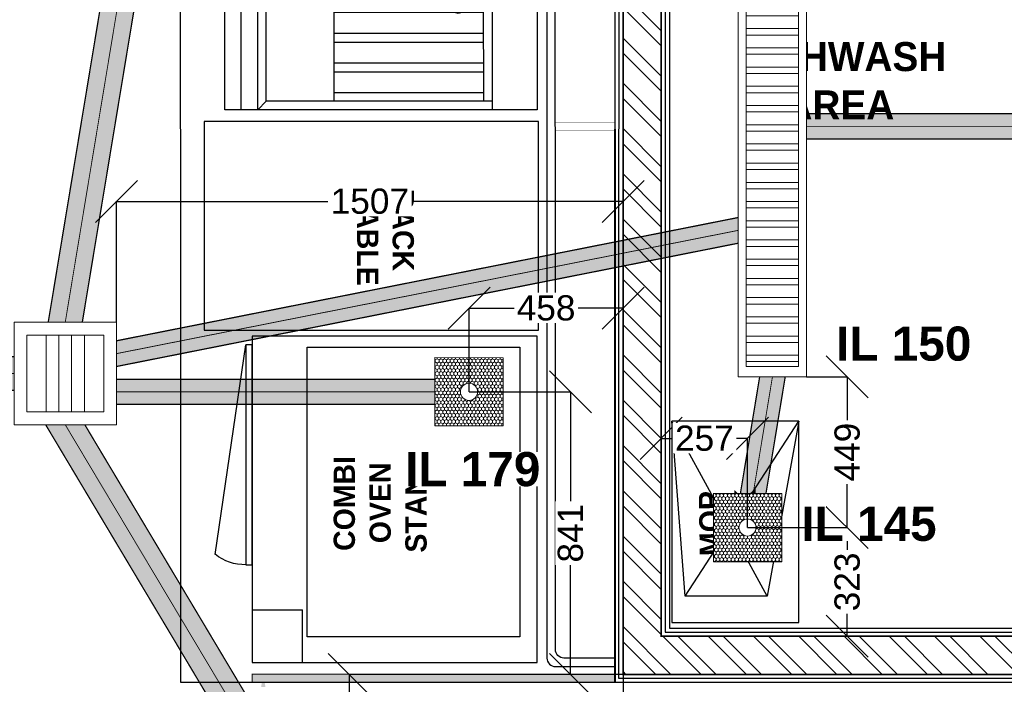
# Model space of a CAD drawing. Header units: millimetres. Extents: x -115221 to 194496, y -122556 to 375476.
# Tile 160 of 169: x 105600 to 108529, y 88967 to 90944. Entities that reach past the tile are written whole.
import ezdxf

# ---------------------------------------------------------------- set-up
doc = ezdxf.new("R2010")
doc.units = ezdxf.units.MM
doc.set_wipeout_variables(frame=1)
doc.header["$PDMODE"] = 3
doc.header["$PDSIZE"] = -100
doc.linetypes.add('CENTER', pattern=[2, 1.25, -0.25, 0.25, -0.25])
for name, color, linetype, lineweight in [('drainage dim', 150, 'Continuous', 0), ('DRAINAGE TEXT', 6, 'Continuous', 0), ('PIPE CENTERLINE', 252, 'Continuous', 0), ('PLU - 100mm CI WASTE PIPE', 5, 'Continuous', 13), ('PLU - 75mm CI WASTE PIPE', 12, 'Continuous', 15), ('PLU-GRATING', 6, 'Continuous', 13), ('SS FRAME ( 560mm X 200mm)', 22, 'Continuous', 0), ('SS GRATING SET', 22, 'Continuous', 0)]:
    doc.layers.add(name, color=color, linetype=linetype, lineweight=lineweight)
doc.layers.add('FUR R0', color=8, linetype='Continuous')
doc.layers.add('WWDS FURNITURE LAYOUT', color=8, linetype='Continuous')
doc.styles.add('har', font='GOTHICB.TTF')
doc.styles.get("Standard").update_dxf_attribs({"font": 'arial.ttf'})
doc.dimstyles.new('PLU DIM', dxfattribs={"dimtxt": 75, "dimasz": 125, "dimexe": 0.1, "dimexo": 0.1, "dimgap": 0.09, "dimtad": 0, "dimtoh": 1, "dimdec": 0, "dimzin": 0, "dimdsep": 46, "dimtxsty": 'Standard', "dimblk": 'OBLIQUE', "dimcen": 0.09, "dimclrd": 150, "dimclre": 150, "dimclrt": 1, "dimadec": 0, "dimazin": 0, "dimtfac": 1, "dimtdec": 0, "dimtofl": 0, "dimtmove": 1, "dimatfit": 3, "dimldrblk": 'OBLIQUE', "dimfxl": 1, "dimtfill": 1, "dimfrac": 1, "dimtolj": 1, "dimtzin": 0, "dimarcsym": 0})

# ---------------------------------------------------------------- blocks, each defined once
blk = doc.blocks.new('C-032')
at = {"layer": 'FUR R0'}
for p, q in [((0, -6), (40.25, -6)), ((0, -43.625), (0, -6)), ((40.25, -6), (40.25, -43.625)), ((0, -11.40625), (40.25, -11.40625)), ((1.0625, -11.40625), (1.0625, -38.625)), ((19.0625, -11.40625), (19.0625, -38.625)), ((20.125, -11.40625), (20.125, -43.625)), ((21.1875, -11.40625), (21.1875, -38.625)), ((39.1875, -11.40625), (39.1875, -38.625)), ((1.0625, -12.46875), (19.0625, -12.46875)), ((1.1625, -30.46875), (1.1625, -12.46875)), ((3.6625, -30.46875), (3.6625, -12.46875)), ((4.7625, -30.46875), (4.7625, -12.46875)), ((7.2625, -30.46875), (7.2625, -12.46875)), ((8.3625, -30.46875), (8.3625, -12.46875)), ((10.8625, -30.46875), (10.8625, -12.46875)), ((11.9625, -30.46875), (11.9625, -12.46875)), ((14.4625, -30.46875), (14.4625, -12.46875)), ((15.5625, -12.46875), (15.5625, -30.46875)), ((18.0625, -12.46875), (18.0625, -30.46875)), ((21.1875, -12.46875), (39.1875, -12.46875)), ((21.2875, -30.46875), (21.2875, -12.46875)), ((23.7875, -30.46875), (23.7875, -12.46875)), ((24.8875, -30.46875), (24.8875, -12.46875)), ((27.3875, -30.46875), (27.3875, -12.46875)), ((28.4875, -30.46875), (28.4875, -12.46875)), ((30.9875, -30.46875), (30.9875, -12.46875)), ((32.0875, -30.46875), (32.0875, -12.46875)), ((34.5875, -30.46875), (34.5875, -12.46875)), ((35.6875, -12.46875), (35.6875, -30.46875)), ((38.1875, -12.46875), (38.1875, -30.46875)), ((1.0625, -30.46875), (19.0625, -30.46875)), ((21.1875, -30.46875), (39.1875, -30.46875)), ((1.0625, -38.625), (0, -39.625)), ((19.0625, -38.625), (1.0625, -38.625)), ((19.0625, -38.625), (20.125, -39.625)), ((21.1875, -38.625), (20.125, -39.625)), ((39.1875, -38.625), (21.1875, -38.625)), ((39.1875, -38.625), (40.25, -39.625)), ((40.25, -39.625), (0, -39.625)), ((40.25, -41.625), (0, -41.625)), ((40.25, -43.625), (0, -43.625))]:
    blk.add_line(p, q, dxfattribs=at)
for centre, radius in [((7.75, -15.5), 0.75), ((7.75, -15.5), 0.5), ((27.875, -15.5), 0.75), ((27.875, -15.5), 0.5)]:
    blk.add_circle(centre, radius, dxfattribs=at)
blk = doc.blocks.new('combiovnn')
at = {"layer": 'FUR R0'}
for p, q in [((-1737139.27, -984280.9, 0), (-1737142.87, -984256.29, 0)), ((-1737149.5, -984293.6, 0), (-1737149.5, -984287.4, 0)), ((-1737143.61, -984287.4, 0), (-1737149.5, -984287.4, 0))]:
    blk.add_line(p, q, dxfattribs=at)
at = {"layer": 'FUR R0', "elevation": 0}
for points in [[(-1737177.07, -984293.6), (-1737177.07, -984255.27), (-1737143.61, -984255.27), (-1737143.61, -984293.6)], [(-1737143.61, -984282.12), (-1737143.61, -984256.29), (-1737142.87, -984256.29), (-1737142.87, -984282.12)]]:
    blk.add_lwpolyline(points, close=True, dxfattribs=at)
at = {"layer": 'FUR R0'}
blk.add_arc((-1737142.69, -984276.74, 0), 5.38, 268.0351, 309.4508, dxfattribs=at)
blk = doc.blocks.new('EWEDD')
at = {"layer": 'FUR R0'}
blk.add_lwpolyline([(30951.08, -7543.35), (30906.06, -7519.4), (30844.98, -7634.19), (30890, -7658.14)], close=True, dxfattribs=at)
at = {"layer": 'FUR R0', "elevation": 0}
blk.add_lwpolyline([(30872.37, -7601.89), (30883.88, -7580.25), (30918.51, -7598.68), (30907, -7620.31)], close=True, dxfattribs=at)
at = {"layer": 'FUR R0', "xscale": -0.9748464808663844, "yscale": 0.9748464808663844, "zscale": 0.9748464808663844, "rotation": 61.98320180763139}
blk.add_blockref('C-032', (30897.91, -7541.75), dxfattribs=at)
at = {"layer": 'FUR R0', "rotation": 331.9832018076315}
blk.add_blockref('combiovnn', (2026803.94, 45302.84, 0), dxfattribs=at)
blk = doc.blocks.new('affedf')
at = {"layer": 'FUR R0', "const_width": 0.025}
blk.add_lwpolyline([(99837.97, 23144.32), (99837.97, 23143.32), (99830.97, 23143.32, -0.414214), (99829.97, 23144.32), (99829.97, 23269.13, -0.414214), (99830.97, 23270.13), (99837.97, 23270.13), (99837.97, 23269.13), (99831.97, 23269.13, 0.414214), (99830.97, 23268.13), (99830.97, 23145.32, 0.414214), (99831.97, 23144.32)], format="xyb", close=True, dxfattribs=at)
at = {"layer": 'FUR R0'}
blk.add_lwpolyline([(99837.97, 23144.32), (99837.97, 23143.32), (99830.97, 23143.32, -0.414214), (99829.97, 23144.32), (99829.97, 23269.13, -0.414214), (99830.97, 23270.13), (99837.97, 23270.13), (99837.97, 23269.13), (99831.97, 23269.13, 0.414214), (99830.97, 23268.13), (99830.97, 23145.32, 0.414214), (99831.97, 23144.32), (99837.97, 23144.32), (99837.97, 23143.32)], format="xyb", dxfattribs=at)
at = {"layer": 'FUR R0', "const_width": 0.025}
blk.add_lwpolyline([(99830.97, 23206.28), (99837.97, 23206.28), (99837.97, 23207.18), (99830.97, 23207.18)], close=True, dxfattribs=at)
blk = doc.blocks.new('hrheahtrhrthartht')
at = {"layer": 'FUR R0'}
blk.add_lwpolyline([(70121.29, 5306.89), (70144.87, 5306.9), (70144.87, 5321.77), (70121.29, 5321.76)], close=True, dxfattribs=at)
for points in [[(70144.87, 5306.9), (70124.38, 5310.59), (70124.38, 5320.19), (70144.87, 5321.77)], [(70124.38, 5310.59), (70144.83, 5321.76)], [(70124.38, 5320.19), (70144.87, 5306.9)]]:
    blk.add_lwpolyline(points, dxfattribs=at)
at = {"layer": 'FUR R0', "insert": (70140.53, 5311.98), "char_height": 2.5, "width": 15.1236, "attachment_point": 9, "rotation": 1.0241, "style": 'har'}
blk.add_mtext('\\pxqc;{\\C0;MOP SINK}', dxfattribs=at)
blk = doc.blocks.new('FUR R0')
at = {"layer": 'WWDS FURNITURE LAYOUT', "ltscale": 50}
h = blk.add_hatch(dxfattribs=at)
h.set_pattern_fill('ANSI32', color=8, scale=10, angle=90)
h.set_pattern_definition([(135, (-1707085.58, -2849989.47), (-67.351921, -67.351921), []), (135, (-1707085.58, -2849944.57), (-67.351921, -67.351921), [])])
h.paths.add_polyline_path([(50, -3305.5), (-1793.5, -3305.5), (-1792.7, -59), (-1679.7, -59), (-1679.7, -3191.7), (50, -3191.7)])
h = blk.add_hatch(color=8, dxfattribs=at)
h.dxf.hatch_style = 1
h.paths.add_polyline_path([(-1817.2, -3304.2), (-2896.6, -3304.2), (-2896.6, -3329.4), (-1817.2, -3329.4)])
at = {"layer": 'WWDS FURNITURE LAYOUT', "color": 8}
for points in [[(50, -3329.5), (-1817.5, -3329.5), (-1816.7, -35), (-1655.7, -35), (-1655.7, -3167.7), (50, -3167.7)], [(50, -3317.5), (-1805.5, -3317.5), (-1804.7, -47), (-1667.7, -47), (-1667.7, -3179.7), (50, -3179.7)]]:
    blk.add_lwpolyline(points, dxfattribs=at)
at = {"layer": 'WWDS FURNITURE LAYOUT', "color": 8, "const_width": 5.07}
blk.add_lwpolyline([(50, -3305.5), (-1793.5, -3305.5), (-1792.7, -59), (-1679.7, -59), (-1679.7, -3191.7), (50, -3191.7)], close=True, dxfattribs=at)
at = {"layer": 'WWDS FURNITURE LAYOUT', "color": 8, "ltscale": 0.01}
blk.add_lwpolyline([(-2733.3, -3193.4), (-2733.4, -2332), (-2100.1, -2331.9), (-2100, -3193.3)], close=True, dxfattribs=at)
at = {"layer": 'WWDS FURNITURE LAYOUT', "color": 8, "ltscale": 50, "const_width": 3}
blk.add_lwpolyline([(-1817.2, -3304.2), (-2896.6, -3304.2), (-2896.6, -3329.4), (-1817.2, -3329.4)], close=True, dxfattribs=at)
at = {"layer": 'WWDS FURNITURE LAYOUT', "color": 8, "ltscale": 50}
blk.add_solid([(-2870, -3342.4), (-2863.7, -3304.4), (-2857.3, -3342.4)], dxfattribs=at)
at = {"layer": 'WWDS FURNITURE LAYOUT', "color": 8, "linetype": 'ByBlock', "xscale": -25.33333333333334, "yscale": 25.33333333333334, "zscale": 25.33333333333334, "rotation": 331.9926673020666}
blk.add_blockref('EWEDD', (778894.1, -199515.5), dxfattribs=at)
at = {"layer": 'WWDS FURNITURE LAYOUT', "color": 8, "linetype": 'ByBlock', "extrusion": (0, 0, -1), "xscale": 25.33333333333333, "yscale": 25.33333333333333, "zscale": -25.33333333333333, "rotation": 179.9907330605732}
blk.add_blockref('affedf', (2531141.1, 585819.1, 0), dxfattribs=at)
at = {"layer": 'WWDS FURNITURE LAYOUT', "color": 8, "xscale": 25.4, "yscale": 25.4, "zscale": 25.4, "rotation": 89.9999999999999}
blk.add_blockref('hrheahtrhrthartht', (133524.4, -1784231.4), dxfattribs=at)
at = {"layer": 'WWDS FURNITURE LAYOUT', "color": 8, "style": 'har'}
for s, height, rotation, p in [('DISHWASH', 86.32, 359.992, (-1460.1, -1510.5, 0)), ('AREA', 86.32, 359.992, (-1313.5, -1654.3, 0)), ('TABLE', 63.33, 270.0097, (-2584.6, -1866.6, 0)), ('RACK', 63.33, 270.0097, (-2479, -1860.9, 0)), ('COMBI', 63.33, 90.0097, (-2591, -2937.8, 0)), ('STAND', 63.33, 90.0097, (-2377.7, -2942.9, 0)), ('OVEN', 63.33, 90.0097, (-2484.3, -2914.9, 0))]:
    blk.add_text(s, height=height, rotation=rotation, dxfattribs=at).set_placement(p)
blk = doc.blocks.new('_Oblique')
at = {"color": 0, "linetype": 'ByBlock', "lineweight": -2}
blk.add_line((-0.5, -0.5), (0.5, 0.5), dxfattribs=at)
blk = doc.blocks.new('*D163')
at = {"layer": 'Defpoints', "color": 0, "transparency": 16777216}
for p in [(108353, 88996.3, 0), (108614.8, 88996.3), (108333.9, 88647.7, 0)]:
    blk.add_point(p, dxfattribs=at)
at = {"layer": 'drainage dim', "color": 150, "lineweight": -2, "transparency": 16777216}
for p, q in [((108353.1, 88996.3), (108614.9, 88996.3)), ((108614.8, 88996.3), (108614.8, 88905)), ((108614.8, 88647.7), (108614.8, 88739)), ((108334, 88647.7), (108614.9, 88647.7))]:
    blk.add_line(p, q, dxfattribs=at)
at = {"layer": 'drainage dim', "color": 150, "lineweight": -2, "transparency": 16777216, "xscale": 125, "yscale": 125, "zscale": 125}
for p, rotation in [((108614.8, 88996.3), 90), ((108614.8, 88647.7), 270)]:
    blk.add_blockref('_Oblique', p, dxfattribs=dict(at, rotation=rotation))
at = {"layer": 'drainage dim', "color": 1, "transparency": 16777216, "insert": (108614.8, 88822), "char_height": 75, "attachment_point": 5, "rotation": 90, "bg_fill": 3, "box_fill_scale": 1.1, "bg_fill_color": 256, "bg_fill_true_color": 13158600, "bg_fill_transparency": 0}
blk.add_mtext('\\A1;349', dxfattribs=at)
blk = doc.blocks.new('*D164')
at = {"layer": 'Defpoints', "color": 0, "ltscale": 10, "transparency": 16777216}
for p in [(107395, 88996.3, 3384486429775.9), (108333.9, 88854.2), (108333.9, 88647.6, 3384486429775.9)]:
    blk.add_point(p, dxfattribs=at)
at = {"layer": 'drainage dim', "color": 150, "lineweight": -2, "ltscale": 10, "transparency": 16777216}
for p, q in [((107395, 88996.2), (107395, 88854.1)), ((107395, 88854.2), (107781.4, 88854.2)), ((108333.9, 88854.2), (107947.5, 88854.2)), ((108333.9, 88647.7), (108333.9, 88854.3))]:
    blk.add_line(p, q, dxfattribs=at)
at = {"layer": 'drainage dim', "color": 150, "lineweight": -2, "ltscale": 10, "transparency": 16777216, "xscale": 125, "yscale": 125, "zscale": 125, "rotation": 180}
blk.add_blockref('_Oblique', (107395, 88854.2), dxfattribs=at)
at = {"layer": 'drainage dim', "color": 150, "lineweight": -2, "ltscale": 10, "transparency": 16777216, "xscale": 125, "yscale": 125, "zscale": 125}
blk.add_blockref('_Oblique', (108333.9, 88854.2), dxfattribs=at)
at = {"layer": 'drainage dim', "color": 1, "ltscale": 10, "transparency": 16777216, "insert": (107864.4, 88854.2), "char_height": 75, "attachment_point": 5, "bg_fill": 3, "box_fill_scale": 1.1, "bg_fill_color": 256, "bg_fill_true_color": 13158600, "bg_fill_transparency": 0}
blk.add_mtext('\\A1;939', dxfattribs=at)
blk = doc.blocks.new('*U184')
at = {"true_color": 0x991b1e, "transparency": 33554483}
blk.add_hatch(color=244, dxfattribs=at).paths.add_polyline_path([(0, 37.5), (1115.6, 37.5), (1115.6, -37.5), (0, -37.5)])
at = {"layer": 'PIPE CENTERLINE', "color": 7, "linetype": 'CENTER', "ltscale": 80, "transparency": 33554687, "const_width": 2.54}
blk.add_lwpolyline([(0, 0), (1115.6, 0)], dxfattribs=at)
at = {"layer": 'PLU - 75mm CI WASTE PIPE', "transparency": 33554687, "const_width": 3.81}
blk.add_lwpolyline([(0, 37.5), (1115.6, 37.5), (1115.6, -37.5), (0, -37.5)], close=True, dxfattribs=at)
blk = doc.blocks.new('GRATING 200x200')
at = {"color": 1}
blk.add_wipeout([(-4, -4), (-4, 4), (4, 4), (4, -4)], dxfattribs=at).dxf.layer = 'PLU-GRATING'
at = {"layer": 'PLU-GRATING'}
h = blk.add_hatch(dxfattribs=at)
h.set_pattern_fill('HONEY', color=1, scale=2, angle=90, style=0)
h.set_pattern_definition([(90, (7259.3327, -90712.28934), (-0.21650635, 0.375), [0.25, -0.5]), (210, (7259.3327, -90712.28934), (-0.2165063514, -0.3749999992), [0.25, -0.5]), (150, (7259.3327, -90712.28934), (-0.4330127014, 8e-10), [-0.5, 0.25])])
h.paths.add_polyline_path([(-4, -4), (-4, 4), (4, 4), (4, -4)])
edge = h.paths.add_edge_path(flags=16)
edge.add_arc((0, 0), 1, 90, 450)
at = {"layer": 'PLU-GRATING', "color": 1}
blk.add_lwpolyline([(-4, -4), (-4, 4), (4, 4), (4, -4)], close=True, dxfattribs=at)
at = {"layer": 'PLU-GRATING', "color": 252}
blk.add_circle((0, 0), 1, dxfattribs=at)
at = {"layer": 'SS FRAME ( 560mm X 200mm)', "lineweight": 13, "ltscale": 50, "const_width": 0.07}
blk.add_lwpolyline([(-4, 4), (4, 4), (4, -4), (-4, -4)], close=True, dxfattribs=at)
blk = doc.blocks.new('*D165')
at = {"layer": 'Defpoints', "color": 0, "transparency": 16777216}
for p in [(106936.8, 89837.3, 0), (107238.6, 88996.3), (107395, 88996.3)]:
    blk.add_point(p, dxfattribs=at)
at = {"layer": 'drainage dim', "color": 150, "lineweight": -2, "transparency": 16777216}
for p, q in [((106936.9, 89837.3), (107238.7, 89837.3)), ((107238.6, 89837.3), (107238.6, 89492.5)), ((107238.6, 88996.3), (107238.6, 89341)), ((107394.9, 88996.3), (107238.5, 88996.3))]:
    blk.add_line(p, q, dxfattribs=at)
at = {"layer": 'drainage dim', "color": 150, "lineweight": -2, "transparency": 16777216, "xscale": 125, "yscale": 125, "zscale": 125}
for p, rotation in [((107238.6, 89837.3), 90), ((107238.6, 88996.3), 270)]:
    blk.add_blockref('_Oblique', p, dxfattribs=dict(at, rotation=rotation))
at = {"layer": 'drainage dim', "color": 1, "transparency": 16777216, "insert": (107238.6, 89416.8), "char_height": 75, "attachment_point": 5, "rotation": 90, "bg_fill": 3, "box_fill_scale": 1.1, "bg_fill_color": 256, "bg_fill_true_color": 13158600, "bg_fill_transparency": 0}
blk.add_mtext('\\A1;841', dxfattribs=at)
blk = doc.blocks.new('*D166')
at = {"layer": 'Defpoints', "color": 0, "ltscale": 10, "transparency": 16777216}
for p in [(106936.8, 90086.5), (107395.2, 89871.6, 3384486429775.9), (106936.8, 89837.2, 3384486429775.9)]:
    blk.add_point(p, dxfattribs=at)
at = {"layer": 'drainage dim', "color": 150, "lineweight": -2, "ltscale": 10, "transparency": 16777216}
for p, q in [((106936.8, 89837.3), (106936.8, 90086.6)), ((106936.8, 90086.5), (107081.5, 90086.5)), ((107395.2, 90086.5), (107250.5, 90086.5)), ((107395.2, 89871.7), (107395.2, 90086.6))]:
    blk.add_line(p, q, dxfattribs=at)
at = {"layer": 'drainage dim', "color": 150, "lineweight": -2, "ltscale": 10, "transparency": 16777216, "xscale": 125, "yscale": 125, "zscale": 125, "rotation": 180}
blk.add_blockref('_Oblique', (106936.8, 90086.5), dxfattribs=at)
at = {"layer": 'drainage dim', "color": 150, "lineweight": -2, "ltscale": 10, "transparency": 16777216, "xscale": 125, "yscale": 125, "zscale": 125}
blk.add_blockref('_Oblique', (107395.2, 90086.5), dxfattribs=at)
at = {"layer": 'drainage dim', "color": 1, "ltscale": 10, "transparency": 16777216, "insert": (107166, 90086.5), "char_height": 75, "attachment_point": 5, "bg_fill": 3, "box_fill_scale": 1.1, "bg_fill_color": 256, "bg_fill_true_color": 13158600, "bg_fill_transparency": 0}
blk.add_mtext('\\A1;458', dxfattribs=at)
blk = doc.blocks.new('*U187')
at = {"true_color": 0x991b1e, "transparency": 33554483}
blk.add_hatch(color=244, dxfattribs=at).paths.add_polyline_path([(0, 37.5), (537.3, 37.5), (537.3, -37.5), (0, -37.5)])
at = {"layer": 'PIPE CENTERLINE', "color": 7, "linetype": 'CENTER', "ltscale": 80, "transparency": 33554687, "const_width": 2.54}
blk.add_lwpolyline([(0, 0), (537.3, 0)], dxfattribs=at)
at = {"layer": 'PLU - 75mm CI WASTE PIPE', "transparency": 33554687, "const_width": 3.81}
blk.add_lwpolyline([(0, 37.5), (537.3, 37.5), (537.3, -37.5), (0, -37.5)], close=True, dxfattribs=at)
blk = doc.blocks.new('*D167')
at = {"layer": 'Defpoints', "color": 0, "transparency": 16777216}
for p in [(107765.3, 89433.5, 0), (107784.4, 89110.1), (108061.9, 89110.1)]:
    blk.add_point(p, dxfattribs=at)
at = {"layer": 'drainage dim', "color": 150, "lineweight": -2, "transparency": 16777216}
for p, q in [((107765.4, 89433.5), (108062, 89433.5)), ((108061.9, 89433.5), (108061.9, 89354.7)), ((108061.9, 89110.1), (108061.9, 89188.9)), ((107784.5, 89110.1), (108062, 89110.1))]:
    blk.add_line(p, q, dxfattribs=at)
at = {"layer": 'drainage dim', "color": 150, "lineweight": -2, "transparency": 16777216, "xscale": 125, "yscale": 125, "zscale": 125}
for p, rotation in [((108061.9, 89433.5), 90), ((108061.9, 89110.1), 270)]:
    blk.add_blockref('_Oblique', p, dxfattribs=dict(at, rotation=rotation))
at = {"layer": 'drainage dim', "color": 1, "transparency": 16777216, "insert": (108061.9, 89271.8), "char_height": 75, "attachment_point": 5, "rotation": 90, "bg_fill": 3, "box_fill_scale": 1.1, "bg_fill_color": 256, "bg_fill_true_color": 13158600, "bg_fill_transparency": 0}
blk.add_mtext('\\A1;323', dxfattribs=at)
blk = doc.blocks.new('*D168')
at = {"layer": 'Defpoints', "color": 0, "ltscale": 10, "transparency": 16777216}
for p in [(107765.3, 89698.9), (107508.7, 89434.2, 3384486429775.9), (107765.3, 89433.4, 3384486429775.9)]:
    blk.add_point(p, dxfattribs=at)
at = {"layer": 'drainage dim', "color": 150, "lineweight": -2, "ltscale": 10, "transparency": 16777216}
for p, q in [((107508.7, 89434.3), (107508.7, 89699)), ((107508.7, 89698.9), (107553.4, 89698.9)), ((107765.3, 89698.9), (107720.6, 89698.9)), ((107765.3, 89433.5), (107765.3, 89699))]:
    blk.add_line(p, q, dxfattribs=at)
at = {"layer": 'drainage dim', "color": 150, "lineweight": -2, "ltscale": 10, "transparency": 16777216, "xscale": 125, "yscale": 125, "zscale": 125, "rotation": 180}
blk.add_blockref('_Oblique', (107508.7, 89698.9), dxfattribs=at)
at = {"layer": 'drainage dim', "color": 150, "lineweight": -2, "ltscale": 10, "transparency": 16777216, "xscale": 125, "yscale": 125, "zscale": 125}
blk.add_blockref('_Oblique', (107765.3, 89698.9), dxfattribs=at)
at = {"layer": 'drainage dim', "color": 1, "ltscale": 10, "transparency": 16777216, "insert": (107637, 89698.9), "char_height": 75, "attachment_point": 5, "bg_fill": 3, "box_fill_scale": 1.1, "bg_fill_color": 256, "bg_fill_true_color": 13158600, "bg_fill_transparency": 0}
blk.add_mtext('\\A1;257', dxfattribs=at)
blk = doc.blocks.new('*U186')
blk.add_wipeout([(0, 8), (47.93, 8), (47.93, 0), (0, 0)])
at = {"layer": 'SS GRATING SET', "lineweight": 13, "ltscale": 50}
h = blk.add_hatch(dxfattribs=at)
h.set_pattern_fill('ANSI32', color=4, scale=6, angle=45)
h.set_pattern_definition([(90, (1.1833, 4), (-2.25, 0), []), (90, (1.9333, 4.75), (-2.25, 0), [])])
h.paths.add_polyline_path([(1.18, 0.93), (1.18, 7.07), (46.75, 7.07), (46.75, 0.93)])
for points in [[(0, 0), (0, 8), (47.93, 8), (47.93, 0)], [(1.18, 0.93), (1.18, 7.07), (46.75, 7.07), (46.75, 0.93)]]:
    blk.add_lwpolyline(points, close=True, dxfattribs=at)
blk = doc.blocks.new('A$C49451BA1')
blk.add_wipeout([(0, 12), (12, 12), (12, 0), (0, 0)])
at = {"layer": 'PLU-GRATING', "lineweight": 5}
for points in [[(0, 0), (12, 0), (12, 12), (0, 12)], [(10.5, 1.5), (10.5, 10.5), (1.5, 10.5), (1.5, 1.5)], [(3.75, 10.5), (5.25, 10.5), (5.25, 1.5), (3.75, 1.5)], [(8.25, 10.5), (6.75, 10.5), (6.75, 1.5), (8.25, 1.5)]]:
    blk.add_lwpolyline(points, close=True, dxfattribs=at)
blk = doc.blocks.new('*U179')
at = {"layer": 'PLU - 100mm CI WASTE PIPE', "transparency": 33554483}
blk.add_hatch(color=5, dxfattribs=at).paths.add_polyline_path([(0, 50), (2713, 50), (2713, -50), (0, -50)])
at = {"layer": 'PIPE CENTERLINE', "color": 7, "linetype": 'CENTER', "ltscale": 100, "transparency": 33554687, "const_width": 2.54}
blk.add_lwpolyline([(0, 0), (2713, 0)], dxfattribs=at)
at = {"layer": 'PLU - 100mm CI WASTE PIPE', "color": 5, "transparency": 33554687, "const_width": 3.81}
blk.add_lwpolyline([(0, 50), (2713, 50), (2713, -50), (0, -50)], close=True, dxfattribs=at)
blk = doc.blocks.new('*U182')
at = {"layer": 'PLU - 100mm CI WASTE PIPE', "transparency": 33554483}
blk.add_hatch(color=5, dxfattribs=at).paths.add_polyline_path([(0, 50), (1663.2, 50), (1663.2, -50), (0, -50)])
at = {"layer": 'PIPE CENTERLINE', "color": 7, "linetype": 'CENTER', "ltscale": 100, "transparency": 33554687, "const_width": 2.54}
blk.add_lwpolyline([(0, 0), (1663.2, 0)], dxfattribs=at)
at = {"layer": 'PLU - 100mm CI WASTE PIPE', "color": 5, "transparency": 33554687, "const_width": 3.81}
blk.add_lwpolyline([(0, 50), (1663.2, 50), (1663.2, -50), (0, -50)], close=True, dxfattribs=at)
blk = doc.blocks.new('*U183')
at = {"layer": 'PLU - 100mm CI WASTE PIPE', "transparency": 33554483}
blk.add_hatch(color=5, dxfattribs=at).paths.add_polyline_path([(0, 50), (3960, 50), (3960, -50), (0, -50)])
at = {"layer": 'PIPE CENTERLINE', "color": 7, "linetype": 'CENTER', "ltscale": 100, "transparency": 33554687, "const_width": 2.54}
blk.add_lwpolyline([(0, 0), (3960, 0)], dxfattribs=at)
at = {"layer": 'PLU - 100mm CI WASTE PIPE', "color": 5, "transparency": 33554687, "const_width": 3.81}
blk.add_lwpolyline([(0, 50), (3960, 50), (3960, -50), (0, -50)], close=True, dxfattribs=at)
blk = doc.blocks.new('*U185')
at = {"true_color": 0x991b1e, "transparency": 33554483}
blk.add_hatch(color=244, dxfattribs=at).paths.add_polyline_path([(0, 37.5), (2005, 37.5), (2005, -37.5), (0, -37.5)])
at = {"layer": 'PIPE CENTERLINE', "color": 7, "linetype": 'CENTER', "ltscale": 80, "transparency": 33554687, "const_width": 2.54}
blk.add_lwpolyline([(0, 0), (2005, 0)], dxfattribs=at)
at = {"layer": 'PLU - 75mm CI WASTE PIPE', "transparency": 33554687, "const_width": 3.81}
blk.add_lwpolyline([(0, 37.5), (2005, 37.5), (2005, -37.5), (0, -37.5)], close=True, dxfattribs=at)
blk = doc.blocks.new('*D558')
at = {"layer": 'Defpoints', "color": 0, "transparency": 16777216}
for p in [(107940.9, 89882.3), (107765.4, 89433.5), (108061.9, 89433.5)]:
    blk.add_point(p, dxfattribs=at)
at = {"layer": 'drainage dim', "color": 150, "lineweight": -2, "transparency": 16777216}
for p, q in [((107941, 89882.3), (108062, 89882.3)), ((108061.9, 89882.3), (108061.9, 89742.5)), ((108061.9, 89433.5), (108061.9, 89573.4)), ((107765.5, 89433.5), (108062, 89433.5))]:
    blk.add_line(p, q, dxfattribs=at)
at = {"layer": 'drainage dim', "color": 150, "lineweight": -2, "transparency": 16777216, "xscale": 125, "yscale": 125, "zscale": 125}
for p, rotation in [((108061.9, 89882.3), 90), ((108061.9, 89433.5), 270)]:
    blk.add_blockref('_Oblique', p, dxfattribs=dict(at, rotation=rotation))
at = {"layer": 'drainage dim', "color": 1, "transparency": 16777216, "insert": (108061.9, 89657.9), "char_height": 75, "attachment_point": 5, "rotation": 90, "bg_fill": 3, "box_fill_scale": 1.1, "bg_fill_color": 256, "bg_fill_true_color": 13158600, "bg_fill_transparency": 0}
blk.add_mtext('\\A1;449', dxfattribs=at)
blk = doc.blocks.new('*D559')
at = {"layer": 'Defpoints', "color": 0, "transparency": 16777216}
for p in [(107395, 88996.4), (107395, 88854.2), (106690, 88522.6)]:
    blk.add_point(p, dxfattribs=at)
at = {"layer": 'drainage dim', "color": 150, "lineweight": -2, "transparency": 16777216}
for p, q in [((107395, 88996.3), (107395, 88854.1)), ((106690, 88522.7), (106690, 88854.3)), ((106690, 88854.2), (106959.6, 88854.2)), ((107395, 88854.2), (107125.4, 88854.2))]:
    blk.add_line(p, q, dxfattribs=at)
at = {"layer": 'drainage dim', "color": 150, "lineweight": -2, "transparency": 16777216, "xscale": 125, "yscale": 125, "zscale": 125, "rotation": 180}
blk.add_blockref('_Oblique', (106690, 88854.2), dxfattribs=at)
at = {"layer": 'drainage dim', "color": 150, "lineweight": -2, "transparency": 16777216, "xscale": 125, "yscale": 125, "zscale": 125}
blk.add_blockref('_Oblique', (107395, 88854.2), dxfattribs=at)
at = {"layer": 'drainage dim', "color": 1, "transparency": 16777216, "insert": (107042.5, 88854.2), "char_height": 75, "attachment_point": 5, "bg_fill": 3, "box_fill_scale": 1.1, "bg_fill_color": 256, "bg_fill_true_color": 13158600, "bg_fill_transparency": 0}
blk.add_mtext('\\A1;705', dxfattribs=at)
blk = doc.blocks.new('*D560')
at = {"layer": 'Defpoints', "color": 0, "transparency": 16777216}
for p in [(107395.3, 90403.9), (107395.3, 90086.6, -3384486429775.9), (105888.1, 90044, 0)]:
    blk.add_point(p, dxfattribs=at)
at = {"layer": 'drainage dim', "color": 150, "lineweight": -2, "transparency": 16777216}
for p, q in [((105888.1, 90044.1), (105888.1, 90404)), ((105888.1, 90403.9), (106533.1, 90403.9)), ((107395.3, 90403.9), (106750.2, 90403.9)), ((107395.3, 90086.7), (107395.3, 90404))]:
    blk.add_line(p, q, dxfattribs=at)
at = {"layer": 'drainage dim', "color": 150, "lineweight": -2, "transparency": 16777216, "xscale": 125, "yscale": 125, "zscale": 125, "rotation": 180}
blk.add_blockref('_Oblique', (105888.1, 90403.9), dxfattribs=at)
at = {"layer": 'drainage dim', "color": 150, "lineweight": -2, "transparency": 16777216, "xscale": 125, "yscale": 125, "zscale": 125}
blk.add_blockref('_Oblique', (107395.3, 90403.9), dxfattribs=at)
at = {"layer": 'drainage dim', "color": 1, "transparency": 16777216, "insert": (106641.7, 90403.9), "char_height": 75, "attachment_point": 5, "bg_fill": 3, "box_fill_scale": 1.1, "bg_fill_color": 256, "bg_fill_true_color": 13158600, "bg_fill_transparency": 0}
blk.add_mtext('\\A1;1507', dxfattribs=at)
blk = doc.blocks.new('*D562')
at = {"layer": 'Defpoints', "color": 0, "transparency": 16777216}
for p in [(106579.8, 88996.4), (107395, 88996.4), (106690, 88522.6)]:
    blk.add_point(p, dxfattribs=at)
at = {"layer": 'drainage dim', "color": 150, "lineweight": -2, "transparency": 16777216}
for p, q in [((107394.9, 88996.4), (106579.7, 88996.4)), ((106579.8, 88996.4), (106579.8, 88843.8)), ((106579.8, 88522.6), (106579.8, 88675.2)), ((106689.9, 88522.6), (106579.7, 88522.6))]:
    blk.add_line(p, q, dxfattribs=at)
at = {"layer": 'drainage dim', "color": 150, "lineweight": -2, "transparency": 16777216, "xscale": 125, "yscale": 125, "zscale": 125}
for p, rotation in [((106579.8, 88996.4), 90), ((106579.8, 88522.6), 270)]:
    blk.add_blockref('_Oblique', p, dxfattribs=dict(at, rotation=rotation))
at = {"layer": 'drainage dim', "color": 1, "transparency": 16777216, "insert": (106579.8, 88759.5), "char_height": 75, "attachment_point": 5, "rotation": 90, "bg_fill": 3, "box_fill_scale": 1.1, "bg_fill_color": 256, "bg_fill_true_color": 13158600, "bg_fill_transparency": 0}
blk.add_mtext('\\A1;474', dxfattribs=at)

msp = doc.modelspace()

# ---------------------------------------------------------------- block references
at = {"transparency": 33554687}
for name, p, rotation in [('*U179', (106161.2, 92614.2), 260.5996683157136), ('*U184', (108934.5, 90627), 180.0003875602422), ('*U183', (101712.7, 90204.2), 355.3819563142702), ('*U187', (107765.4, 89433.6, 0), 80.62911882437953), ('*U184', (106936.8, 89837.3, 0), 180.0003875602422), ('*U182', (105691.5, 89813.3, 0), 300.8350865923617)]:
    msp.add_blockref(name, p, dxfattribs=dict(at, rotation=rotation))
at = {"layer": 'WWDS FURNITURE LAYOUT'}
msp.add_blockref('FUR R0', (109188.4, 92301.9), dxfattribs=at)

# ---------------------------------------------------------------- next in the draw order: block references
at = {"layer": 'PLU-GRATING', "xscale": 25.4, "yscale": 25.4, "zscale": 25.4, "rotation": 359.9719442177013}
for p in [(106936.8, 89837.3, 0), (107765.3, 89433.5, 0)]:
    msp.add_blockref('GRATING 200x200', p, dxfattribs=at)

# ---------------------------------------------------------------- next in the draw order: texts
at = {"layer": 'DRAINAGE TEXT', "color": 200, "insert": (108028.7, 90031.5), "char_height": 101.6, "width": 396.397, "attachment_point": 1, "bg_fill": 3, "box_fill_scale": 1, "bg_fill_color": 256, "bg_fill_transparency": 0}
msp.add_mtext('{\\fArial|b1|i0|c0|p34;IL 150}', dxfattribs=at)

# ---------------------------------------------------------------- next in the draw order: dimensions: what is measured, and where the dimension line sits
at = {"layer": 'drainage dim'}
dim = msp.add_linear_dim(base=(108614.8, 88996.3, 0), p1=(108333.9, 88647.7, 0), p2=(108353, 88996.3), angle=90, dimstyle='PLU DIM', dxfattribs=at)
dim.commit()
dim.dimension.update_dxf_attribs({"geometry": '*D163', "text_midpoint": (108614.8, 88822, 0)})

# ---------------------------------------------------------------- next in the draw order: dimensions: what is measured, and where the dimension line sits
dim = msp.add_linear_dim(base=(108061.9, 89110.1), p1=(107765.3, 89433.5, 0), p2=(107784.4, 89110.1), angle=90, dimstyle='PLU DIM', dxfattribs=at)
dim.commit()
dim.dimension.update_dxf_attribs({"geometry": '*D167', "text_midpoint": (108061.9, 89271.8)})
at = {"layer": 'drainage dim', "ltscale": 10}
dim = msp.add_linear_dim(base=(108333.9, 88854.2, -3384486429775.9), p1=(107395, 88996.3), p2=(108333.9, 88647.6, 0), dimstyle='PLU DIM', dxfattribs=at)
dim.commit()
dim.dimension.update_dxf_attribs({"geometry": '*D164', "text_midpoint": (107864.4, 88854.2, -3384486429775.9)})

# ---------------------------------------------------------------- next in the draw order: texts
at = {"layer": 'DRAINAGE TEXT', "color": 200, "insert": (107925.4, 89495.5), "char_height": 101.6, "width": 396.397, "attachment_point": 1, "bg_fill": 3, "box_fill_scale": 1, "bg_fill_color": 256, "bg_fill_transparency": 0}
msp.add_mtext('{\\fArial|b1|i0|c0|p34;IL 145}', dxfattribs=at)

# ---------------------------------------------------------------- next in the draw order: dimensions: what is measured, and where the dimension line sits
at = {"layer": 'drainage dim'}
dim = msp.add_linear_dim(base=(107238.6, 88996.3), p1=(106936.8, 89837.3, 0), p2=(107395, 88996.3), angle=90, dimstyle='PLU DIM', dxfattribs=at)
dim.commit()
dim.dimension.update_dxf_attribs({"geometry": '*D165', "text_midpoint": (107238.6, 89416.8)})
at = {"layer": 'drainage dim', "ltscale": 10}
dim = msp.add_linear_dim(base=(107765.3, 89698.9, -3384486429775.9), p1=(107508.7, 89434.2), p2=(107765.3, 89433.4), dimstyle='PLU DIM', dxfattribs=at)
dim.commit()
dim.dimension.update_dxf_attribs({"geometry": '*D168', "text_midpoint": (107637, 89698.9, -3384486429775.9)})

# ---------------------------------------------------------------- next in the draw order: texts
at = {"layer": 'DRAINAGE TEXT', "color": 200, "insert": (106746.7, 89658.1), "char_height": 101.6, "width": 396.397, "attachment_point": 1, "bg_fill": 3, "box_fill_scale": 1, "bg_fill_color": 256, "bg_fill_transparency": 0}
msp.add_mtext('{\\fArial|b1|i0|c0|p34;IL 179}', dxfattribs=at)

# ---------------------------------------------------------------- next in the draw order: dimensions: what is measured, and where the dimension line sits
at = {"layer": 'drainage dim', "ltscale": 10}
dim = msp.add_linear_dim(base=(106936.8, 90086.5, -3384486429775.9), p1=(107395.2, 89871.6), p2=(106936.8, 89837.2), dimstyle='PLU DIM', dxfattribs=at)
dim.commit()
dim.dimension.update_dxf_attribs({"geometry": '*D166', "text_midpoint": (107166, 90086.5, -3384486429775.9)})
at = {"layer": 'drainage dim'}
dim = msp.add_linear_dim(base=(107395, 88854.2), p1=(106690, 88522.6), p2=(107395, 88996.4), dimstyle='PLU DIM', dxfattribs=at)
dim.commit()
dim.dimension.update_dxf_attribs({"geometry": '*D559', "text_midpoint": (107042.5, 88854.2)})

# ---------------------------------------------------------------- next in the draw order: block references
at = {"transparency": 33554687, "rotation": 191.2144663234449}
msp.add_blockref('*U185', (107809.9, 90331.9, 0), dxfattribs=at)

# ---------------------------------------------------------------- next in the draw order: dimensions: what is measured, and where the dimension line sits
at = {"layer": 'drainage dim'}
dim = msp.add_linear_dim(base=(106579.8, 88996.4), p1=(106690, 88522.6), p2=(107395, 88996.4), angle=90, dimstyle='PLU DIM', dxfattribs=at)
dim.commit()
dim.dimension.update_dxf_attribs({"geometry": '*D562', "text_midpoint": (106579.8, 88759.5)})

# ---------------------------------------------------------------- next in the draw order: block references
at = {"layer": 'PLU-GRATING', "lineweight": 13, "xscale": 25.4, "yscale": 25.4, "zscale": 25.4}
msp.add_blockref('A$C49451BA1', (105583.3, 89739.2, 0), dxfattribs=at)
at = {"layer": 'SS GRATING SET', "color": 240, "true_color": 0xed1f24, "xscale": 25.4, "yscale": 25.4, "zscale": 25.4, "rotation": 89.99999999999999}
msp.add_blockref('*U186', (107940.9, 89882.3), dxfattribs=at)

# ---------------------------------------------------------------- next in the draw order: dimensions: what is measured, and where the dimension line sits
at = {"layer": 'drainage dim'}
dim = msp.add_linear_dim(base=(107395.3, 90403.9), p1=(105888.1, 90044, 0), p2=(107395.3, 90086.6, -3384486429775.9), dimstyle='PLU DIM', dxfattribs=at)
dim.commit()
dim.dimension.update_dxf_attribs({"geometry": '*D560', "text_midpoint": (106641.7, 90403.9)})
dim = msp.add_linear_dim(base=(108061.9, 89433.5), p1=(107940.9, 89882.3), p2=(107765.4, 89433.5), angle=90, dimstyle='PLU DIM', dxfattribs=at)
dim.commit()
dim.dimension.update_dxf_attribs({"geometry": '*D558', "text_midpoint": (108061.9, 89657.9)})

doc.saveas('drawing.dxf')
